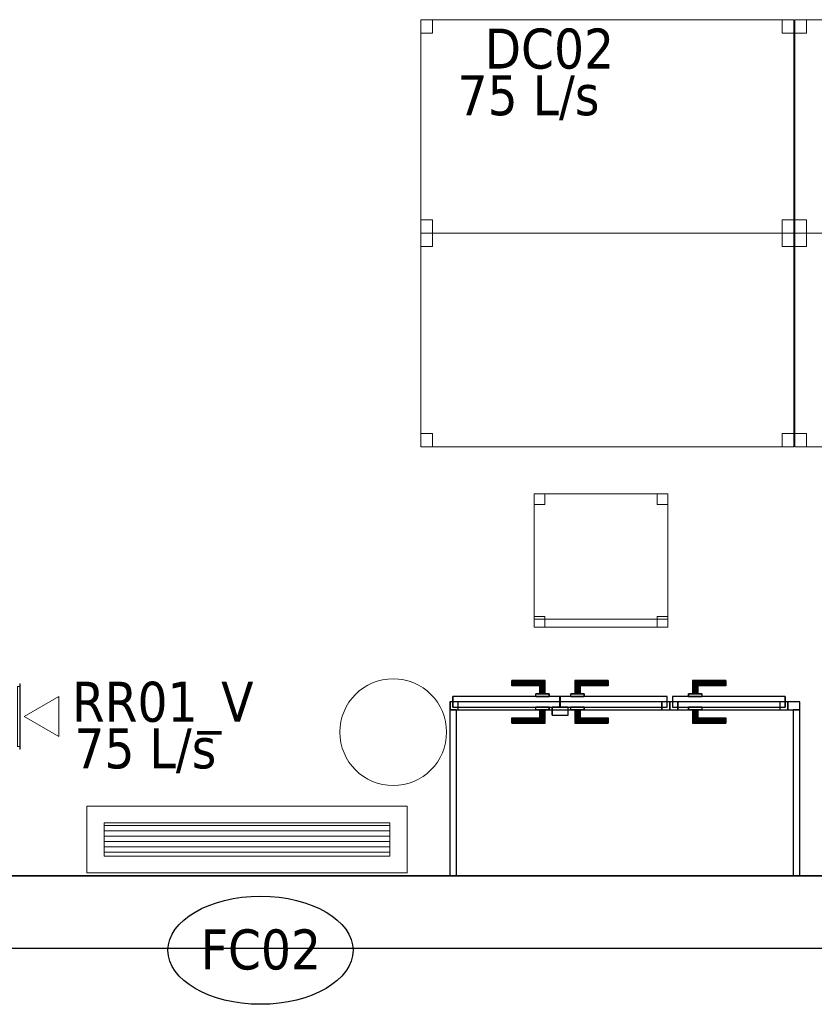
# Model space of a CAD drawing. Header units: metres. Extents: x 397.7 to 427.5, y 12.6 to 28.4.
# Tile 15 of 124: x 404.4 to 407.4, y 12.6 to 16.3. Entities that reach past the tile are written whole.
import ezdxf

# ---------------------------------------------------------------- set-up
doc = ezdxf.new("R2010")
doc.units = ezdxf.units.M
doc.layers.add('01_CARPINTERIA', color=5, linetype='Continuous', lineweight=25, true_color=0x0000ff)
doc.layers.add('01_SUELOS', color=7, linetype='Continuous', lineweight=25, true_color=0x007f00)
for name, color, linetype, lineweight in [('02_MOBILIARIO', 7, 'Continuous', 18), ('A-COLS-____-MCUT', 7, 'Continuous', 18), ('A-COLS-____-OTLN', 7, 'Continuous', 18), ('A-DETL-____-MBND', 7, 'Continuous', 18), ('A-GENM-____-OTLN', 7, 'Continuous', 18), ('A-WALL-____-MCUT', 7, 'Continuous', 25), ('A-WALL-____-OTLN', 7, 'Continuous', 25), ('M-EQPM-___-IDEN', 7, 'Continuous', 30), ('M-HVAC-CDFF-IDEN', 7, 'Continuous', 30), ('M-HVAC-CDFF-OTLN', 7, 'Continuous', 18)]:
    doc.layers.add(name, color=color, linetype=linetype, lineweight=lineweight)
doc.styles.add('Tahoma_2', font='tahoma.ttf', dxfattribs={"height": 0.15})

# ---------------------------------------------------------------- blocks, each defined once
blk = doc.blocks.new('Family - Mur P5-151247-08_CLI_AIRE_P5')
at = {"layer": 'A-WALL-____-MCUT', "color": 253, "true_color": 0xaaaaaa}
for p, q in [((25.4725, 0.27), (0.0535, 0.27)), ((0, 0), (25.4166, 0))]:
    blk.add_line(p, q, dxfattribs=at)
at = {"layer": 'A-WALL-____-OTLN', "color": 253, "true_color": 0xaaaaaa}
for p, q in [((25.4725, 0.27), (0.0535, 0.27)), ((0, 0), (25.4166, 0))]:
    blk.add_line(p, q, dxfattribs=at)
at = {"layer": 'A-WALL-____-OTLN', "color": 253, "lineweight": 18, "true_color": 0xaaaaaa}
blk.add_line((0, 0), (25.4166, 0), dxfattribs=at)
blk = doc.blocks.new('Family - LONDR55-XX_ZZ-ARQ-CAA-M3D-Londres55-151267-08_CLI_AIRE_P5')
at = {"layer": '01_CARPINTERIA', "color": 161, "true_color": 0xaaaaff}
for p, q in [((0.2308, 0.1087), (0.2308, 0.11)), ((0.2308, 0.11), (0.2308, 0.1087)), ((0.3558, 0.11), (0.2308, 0.11)), ((0.2308, 0.105), (0.2308, 0.1087)), ((0.2308, 0.1087), (0.2308, 0.105)), ((0.3545, 0.1087), (0.2308, 0.1087)), ((0.3545, 0.1087), (0.2308, 0.1087)), ((0.2308, 0.1), (0.2308, 0.105)), ((0.2308, 0.105), (0.2308, 0.1)), ((0.3508, 0.105), (0.2308, 0.105)), ((0.3508, 0.105), (0.2308, 0.105)), ((0.2308, 0.095), (0.2308, 0.1)), ((0.2308, 0.1), (0.2308, 0.095)), ((0.2308, 0.1), (0.3458, 0.1)), ((0.3458, 0.1), (0.2308, 0.1)), ((0.2308, 0.095), (0.2308, 0.0913)), ((0.2308, 0.0913), (0.2308, 0.095)), ((0.3408, 0.095), (0.2308, 0.095)), ((0.3408, 0.095), (0.2308, 0.095)), ((0.2308, 0.0913), (0.2308, 0.09)), ((0.2308, 0.09), (0.2308, 0.0913)), ((0.3372, 0.0913), (0.2308, 0.0913)), ((0.3372, 0.0913), (0.2308, 0.0913)), ((0.3358, 0.09), (0.2308, 0.09)), ((0.3358, 0.09), (0.3372, 0.0913)), ((0.3372, 0.0913), (0.3358, 0.09)), ((0.3358, 0.06), (0.3358, 0.09)), ((0.3372, 0.0913), (0.3408, 0.095)), ((0.3408, 0.095), (0.3372, 0.0913)), ((0.3372, 0.06), (0.3372, 0.0913)), ((0.3372, 0.06), (0.3372, 0.0913)), ((0.3408, 0.095), (0.3458, 0.1)), ((0.3458, 0.1), (0.3408, 0.095)), ((0.3408, 0.06), (0.3408, 0.095)), ((0.3408, 0.06), (0.3408, 0.095)), ((0.3508, 0.105), (0.3458, 0.1)), ((0.3458, 0.1), (0.3508, 0.105)), ((0.3458, 0.1), (0.3458, 0.06)), ((0.3458, 0.06), (0.3458, 0.1)), ((0.3545, 0.1087), (0.3508, 0.105)), ((0.3508, 0.105), (0.3545, 0.1087)), ((0.3508, 0.06), (0.3508, 0.105)), ((0.3508, 0.06), (0.3508, 0.105)), ((0.3558, 0.11), (0.3545, 0.1087)), ((0.3545, 0.1087), (0.3558, 0.11)), ((0.3545, 0.06), (0.3545, 0.1087)), ((0.3545, 0.06), (0.3545, 0.1087)), ((0.3558, 0.06), (0.3558, 0.11)), ((0.4682, 0.1087), (0.4668, 0.11)), ((0.4668, 0.11), (0.4668, 0.06)), ((0.4668, 0.11), (0.4682, 0.1087)), ((0.5918, 0.11), (0.4668, 0.11)), ((0.4718, 0.105), (0.4682, 0.1087)), ((0.4682, 0.1087), (0.4682, 0.06)), ((0.4682, 0.1087), (0.4682, 0.06)), ((0.4682, 0.1087), (0.4718, 0.105)), ((0.5918, 0.1087), (0.4682, 0.1087)), ((0.5918, 0.1087), (0.4682, 0.1087)), ((0.4768, 0.1), (0.4718, 0.105)), ((0.4718, 0.105), (0.4718, 0.06)), ((0.4718, 0.105), (0.4718, 0.06)), ((0.4718, 0.105), (0.4768, 0.1)), ((0.5918, 0.105), (0.4718, 0.105)), ((0.5918, 0.105), (0.4718, 0.105)), ((0.4768, 0.06), (0.4768, 0.1)), ((0.4768, 0.1), (0.4768, 0.06)), ((0.4768, 0.1), (0.4818, 0.095)), ((0.4818, 0.095), (0.4768, 0.1)), ((0.4768, 0.1), (0.5918, 0.1)), ((0.5918, 0.1), (0.4768, 0.1)), ((0.4818, 0.095), (0.4818, 0.06)), ((0.4818, 0.095), (0.4855, 0.0913)), ((0.4855, 0.0913), (0.4818, 0.095)), ((0.4818, 0.095), (0.4818, 0.06)), ((0.5918, 0.095), (0.4818, 0.095)), ((0.5918, 0.095), (0.4818, 0.095)), ((0.4855, 0.0913), (0.4855, 0.06)), ((0.4855, 0.0913), (0.4868, 0.09)), ((0.4868, 0.09), (0.4855, 0.0913)), ((0.4855, 0.0913), (0.4855, 0.06)), ((0.5918, 0.0913), (0.4855, 0.0913)), ((0.5918, 0.0913), (0.4855, 0.0913)), ((0.4868, 0.09), (0.4868, 0.06)), ((0.5918, 0.09), (0.4868, 0.09)), ((0.5918, 0.1087), (0.5918, 0.11)), ((0.5918, 0.11), (0.5918, 0.1087)), ((0.5918, 0.105), (0.5918, 0.1087)), ((0.5918, 0.1087), (0.5918, 0.105)), ((0.5918, 0.105), (0.5918, 0.1)), ((0.5918, 0.1), (0.5918, 0.105)), ((0.5918, 0.1), (0.5918, 0.095)), ((0.5918, 0.095), (0.5918, 0.1)), ((0.5918, 0.095), (0.5918, 0.0913)), ((0.5918, 0.0913), (0.5918, 0.095)), ((0.5918, 0.0913), (0.5918, 0.09)), ((0.5918, 0.09), (0.5918, 0.0913)), ((0.4108, 0.05), (0.01, 0.05)), ((0.01, 0.05), (0.01, 0.01)), ((0.4108, 0.05), (0.01, 0.05)), ((0.01, 0.01), (0.01, 0.05)), ((0.3708, 0.06), (0.3208, 0.06)), ((0.3208, 0.06), (0.3708, 0.06)), ((0.3208, 0.05), (0.3208, 0.06)), ((0.3208, 0.05), (0.3208, 0.06)), ((0.3708, 0.05), (0.3208, 0.05)), ((0.3208, 0.05), (0.3708, 0.05)), ((0.3372, 0.06), (0.3358, 0.06)), ((0.3358, 0.06), (0.3372, 0.06)), ((0.3408, 0.06), (0.3372, 0.06)), ((0.3372, 0.06), (0.3408, 0.06)), ((0.3458, 0.06), (0.3408, 0.06)), ((0.3408, 0.06), (0.3458, 0.06)), ((0.3508, 0.06), (0.3458, 0.06)), ((0.3458, 0.06), (0.3508, 0.06)), ((0.3508, 0.06), (0.3545, 0.06)), ((0.3545, 0.06), (0.3508, 0.06)), ((0.3545, 0.06), (0.3558, 0.06)), ((0.3558, 0.06), (0.3545, 0.06)), ((0.3708, 0.05), (0.3708, 0.06)), ((0.3708, 0.06), (0.3708, 0.05)), ((0.4108, 0.01), (0.4108, 0.05)), ((0.4108, 0.01), (0.4108, 0.05)), ((0.8127, 0.05), (0.4118, 0.05)), ((0.4118, 0.05), (0.4118, 0.01)), ((0.8127, 0.05), (0.4118, 0.05)), ((0.4118, 0.01), (0.4118, 0.05)), ((0.5018, 0.06), (0.4518, 0.06)), ((0.4518, 0.06), (0.5018, 0.06)), ((0.4518, 0.05), (0.4518, 0.06)), ((0.4518, 0.05), (0.4518, 0.06)), ((0.5018, 0.05), (0.4518, 0.05)), ((0.4518, 0.05), (0.5018, 0.05)), ((0.4682, 0.06), (0.4668, 0.06)), ((0.4668, 0.06), (0.4682, 0.06)), ((0.4718, 0.06), (0.4682, 0.06)), ((0.4682, 0.06), (0.4718, 0.06)), ((0.4768, 0.06), (0.4718, 0.06)), ((0.4718, 0.06), (0.4768, 0.06)), ((0.4818, 0.06), (0.4768, 0.06)), ((0.4768, 0.06), (0.4818, 0.06)), ((0.4818, 0.06), (0.4855, 0.06)), ((0.4855, 0.06), (0.4818, 0.06)), ((0.4855, 0.06), (0.4868, 0.06)), ((0.4868, 0.06), (0.4855, 0.06)), ((0.5018, 0.05), (0.5018, 0.06)), ((0.5018, 0.06), (0.5018, 0.05)), ((0.8127, 0.01), (0.8127, 0.05)), ((0.8127, 0.01), (0.8127, 0.05)), ((0.03, 0.03), (0, 0.03)), ((0, 0.03), (0, 0)), ((0.03, 0.03), (0, 0.03)), ((0, 0), (0, 0.03)), ((0, 0), (0.03, 0)), ((0, 0), (0.03, 0)), ((0.01, 0.01), (0.4108, 0.01)), ((0.01, 0.01), (0.4108, 0.01)), ((0.03, 0), (0.03, 0.03)), ((0.03, 0), (0.03, 0.03)), ((0.3208, 0.01), (0.3708, 0.01)), ((0.3708, 0.01), (0.3208, 0.01)), ((0.3208, 0), (0.3208, 0.01)), ((0.3208, 0), (0.3208, 0.01)), ((0.3208, 0), (0.3708, 0)), ((0.3708, 0), (0.3208, 0)), ((0.3372, 0), (0.3358, 0)), ((0.3358, 0), (0.3372, 0)), ((0.3358, -0.03), (0.3358, 0)), ((0.3408, 0), (0.3372, 0)), ((0.3372, 0), (0.3408, 0)), ((0.3372, -0.0313), (0.3372, 0)), ((0.3372, -0.0313), (0.3372, 0)), ((0.3408, 0), (0.3458, 0)), ((0.3458, 0), (0.3408, 0)), ((0.3408, -0.035), (0.3408, 0)), ((0.3458, 0), (0.3508, 0)), ((0.3508, 0), (0.3458, 0)), ((0.3458, 0), (0.3458, -0.04)), ((0.3458, -0.04), (0.3458, 0)), ((0.3508, 0), (0.3545, 0)), ((0.3545, 0), (0.3508, 0)), ((0.3508, -0.045), (0.3508, 0)), ((0.3545, 0), (0.3558, 0)), ((0.3558, 0), (0.3545, 0)), ((0.3545, -0.0487), (0.3545, 0)), ((0.3708, 0), (0.3708, 0.01)), ((0.3708, 0.01), (0.3708, 0)), ((0.4418, 0.01), (0.3818, 0.01)), ((0.3818, 0.01), (0.3818, -0.02)), ((0.4418, 0.01), (0.3818, 0.01)), ((0.3818, -0.02), (0.3818, 0.01)), ((0.4118, 0.01), (0.8127, 0.01)), ((0.4118, 0.01), (0.8127, 0.01)), ((0.4418, -0.02), (0.4418, 0.01)), ((0.4418, -0.02), (0.4418, 0.01)), ((0.4518, 0.01), (0.5018, 0.01)), ((0.5018, 0.01), (0.4518, 0.01)), ((0.4518, 0), (0.4518, 0.01)), ((0.4518, 0), (0.4518, 0.01)), ((0.4518, 0), (0.5018, 0)), ((0.5018, 0), (0.4518, 0)), ((0.4682, 0), (0.4668, 0)), ((0.4668, 0), (0.4682, 0)), ((0.4668, 0), (0.4668, -0.05)), ((0.4718, 0), (0.4682, 0)), ((0.4682, 0), (0.4718, 0)), ((0.4682, 0), (0.4682, -0.0487)), ((0.4718, 0), (0.4768, 0)), ((0.4768, 0), (0.4718, 0)), ((0.4718, 0), (0.4718, -0.045)), ((0.4768, 0), (0.4818, 0)), ((0.4818, 0), (0.4768, 0)), ((0.4768, -0.04), (0.4768, 0)), ((0.4768, 0), (0.4768, -0.04)), ((0.4818, 0), (0.4855, 0)), ((0.4855, 0), (0.4818, 0)), ((0.4855, 0), (0.4868, 0)), ((0.4868, 0), (0.4855, 0)), ((0.4855, 0), (0.4855, -0.0313)), ((0.5018, 0), (0.5018, 0.01)), ((0.5018, 0.01), (0.5018, 0)), ((0.8227, 0.03), (0.7927, 0.03)), ((0.7927, 0.03), (0.7927, 0)), ((0.8227, 0.03), (0.7927, 0.03)), ((0.7927, 0), (0.7927, 0.03)), ((0.7927, 0), (0.8227, 0)), ((0.7927, 0), (0.8227, 0)), ((0.8227, 0), (0.8227, 0.03)), ((0.8227, 0), (0.8227, 0.03)), ((0.2308, -0.0313), (0.2308, -0.03)), ((0.2308, -0.03), (0.2308, -0.0313)), ((0.2308, -0.03), (0.3358, -0.03)), ((0.2308, -0.035), (0.2308, -0.0313)), ((0.2308, -0.0313), (0.2308, -0.035)), ((0.2308, -0.0313), (0.3372, -0.0313)), ((0.2308, -0.0313), (0.3372, -0.0313)), ((0.2308, -0.04), (0.2308, -0.035)), ((0.2308, -0.035), (0.2308, -0.04)), ((0.2308, -0.035), (0.3408, -0.035)), ((0.2308, -0.035), (0.3408, -0.035)), ((0.3372, -0.0313), (0.3358, -0.03)), ((0.3358, -0.03), (0.3372, -0.0313)), ((0.3408, -0.035), (0.3372, -0.0313)), ((0.3372, -0.0313), (0.3408, -0.035)), ((0.3408, -0.035), (0.3408, 0)), ((0.3458, -0.04), (0.3408, -0.035)), ((0.3408, -0.035), (0.3458, -0.04)), ((0.3508, -0.045), (0.3508, 0)), ((0.3545, -0.0487), (0.3545, 0)), ((0.3558, -0.05), (0.3558, 0)), ((0.3818, -0.02), (0.4418, -0.02)), ((0.3818, -0.02), (0.4418, -0.02)), ((0.4682, 0), (0.4682, -0.0487)), ((0.4718, 0), (0.4718, -0.045)), ((0.4818, -0.035), (0.4768, -0.04)), ((0.4768, -0.04), (0.4818, -0.035)), ((0.4818, 0), (0.4818, -0.035)), ((0.4818, 0), (0.4818, -0.035)), ((0.4855, -0.0313), (0.4818, -0.035)), ((0.4818, -0.035), (0.4855, -0.0313)), ((0.4818, -0.035), (0.5918, -0.035)), ((0.4818, -0.035), (0.5918, -0.035)), ((0.4855, 0), (0.4855, -0.0313)), ((0.4868, -0.03), (0.4855, -0.0313)), ((0.4855, -0.0313), (0.4868, -0.03)), ((0.4855, -0.0313), (0.5918, -0.0313)), ((0.4855, -0.0313), (0.5918, -0.0313)), ((0.4868, 0), (0.4868, -0.03)), ((0.4868, -0.03), (0.5918, -0.03)), ((0.5918, -0.0313), (0.5918, -0.03)), ((0.5918, -0.03), (0.5918, -0.0313)), ((0.5918, -0.035), (0.5918, -0.0313)), ((0.5918, -0.0313), (0.5918, -0.035)), ((0.5918, -0.035), (0.5918, -0.04)), ((0.5918, -0.04), (0.5918, -0.035)), ((0.2308, -0.045), (0.2308, -0.04)), ((0.2308, -0.04), (0.2308, -0.045)), ((0.3458, -0.04), (0.2308, -0.04)), ((0.2308, -0.04), (0.3458, -0.04)), ((0.2308, -0.045), (0.2308, -0.0487)), ((0.2308, -0.0487), (0.2308, -0.045)), ((0.2308, -0.045), (0.3508, -0.045)), ((0.2308, -0.045), (0.3508, -0.045)), ((0.2308, -0.0487), (0.2308, -0.05)), ((0.2308, -0.05), (0.2308, -0.0487)), ((0.2308, -0.0487), (0.3545, -0.0487)), ((0.2308, -0.0487), (0.3545, -0.0487)), ((0.2308, -0.05), (0.3558, -0.05)), ((0.3458, -0.04), (0.3508, -0.045)), ((0.3508, -0.045), (0.3458, -0.04)), ((0.3508, -0.045), (0.3545, -0.0487)), ((0.3545, -0.0487), (0.3508, -0.045)), ((0.3545, -0.0487), (0.3558, -0.05)), ((0.3558, -0.05), (0.3545, -0.0487)), ((0.4668, -0.05), (0.4682, -0.0487)), ((0.4682, -0.0487), (0.4668, -0.05)), ((0.4668, -0.05), (0.5918, -0.05)), ((0.4682, -0.0487), (0.4718, -0.045)), ((0.4718, -0.045), (0.4682, -0.0487)), ((0.4682, -0.0487), (0.5918, -0.0487)), ((0.4682, -0.0487), (0.5918, -0.0487)), ((0.4718, -0.045), (0.4768, -0.04)), ((0.4768, -0.04), (0.4718, -0.045)), ((0.4718, -0.045), (0.5918, -0.045)), ((0.4718, -0.045), (0.5918, -0.045)), ((0.5918, -0.04), (0.4768, -0.04)), ((0.4768, -0.04), (0.5918, -0.04)), ((0.5918, -0.04), (0.5918, -0.045)), ((0.5918, -0.045), (0.5918, -0.04)), ((0.5918, -0.045), (0.5918, -0.0487)), ((0.5918, -0.0487), (0.5918, -0.045)), ((0.5918, -0.0487), (0.5918, -0.05)), ((0.5918, -0.05), (0.5918, -0.0487))]:
    blk.add_line(p, q, dxfattribs=at)
blk = doc.blocks.new('Family - Porta PA-151268-08_CLI_AIRE_P5')
blk.add_blockref('Family - LONDR55-XX_ZZ-ARQ-CAA-M3D-Londres55-151267-08_CLI_AIRE_P5', (0, 0))
blk = doc.blocks.new('Family - Evans PA-151382-08_CLI_AIRE_P5')
at = {"layer": 'A-WALL-____-MCUT', "color": 253, "true_color": 0xaaaaaa}
for p, q in [((0.0453, 0.03), (0, 0.03)), ((0, 0.03), (0, 0)), ((0, 0), (0.0453, 0)), ((0.0453, 0), (0.0453, 0.03)), ((0.4872, 0.03), (0.4872, 0)), ((0.4878, 0.03), (0.4872, 0.03)), ((0.4872, 0), (0.4878, 0)), ((0.4878, 0), (0.4878, 0.03)), ((1.3105, 0.03), (1.3105, 0)), ((1.3123, 0.03), (1.3105, 0.03)), ((1.3105, 0), (1.3123, 0)), ((1.3123, 0), (1.3123, 0.03))]:
    blk.add_line(p, q, dxfattribs=at)
at = {"layer": 'A-WALL-____-OTLN', "color": 253, "true_color": 0xaaaaaa}
for p, q in [((1.3123, 0.03), (0, 0.03)), ((0, 0.03), (0, 0)), ((0, 0), (1.3123, 0)), ((0.0453, 0), (0.0453, 0.03)), ((0.4872, 0.03), (0.0453, 0.03)), ((0.0453, 0), (0.4872, 0)), ((0.4872, 0), (0.4872, 0.03)), ((0.4878, 0), (0.4878, 0.03)), ((1.3105, 0.03), (0.4878, 0.03)), ((0.4878, 0), (1.3105, 0)), ((1.3105, 0), (1.3105, 0.03)), ((1.3123, 0), (1.3123, 0.03))]:
    blk.add_line(p, q, dxfattribs=at)
at = {"layer": 'A-WALL-____-OTLN', "color": 253, "lineweight": 18, "true_color": 0xaaaaaa}
blk.add_line((0, 0), (1.3123, 0), dxfattribs=at)
blk = doc.blocks.new('Family - Vano de puerta PA-151384-08_CLI_AIRE_P5')
at = {"layer": 'A-GENM-____-OTLN', "color": 253, "true_color": 0xaaaaaa}
for p, q in [((406.8738, 13.7631), (406.0511, 13.7631)), ((406.0511, 13.7631), (406.0511, 13.7331)), ((406.0511, 13.7631), (406.8738, 13.7631)), ((406.0511, 13.7331), (406.0511, 13.7631)), ((406.8738, 13.7331), (406.8738, 13.7631)), ((406.8738, 13.7331), (406.8738, 13.7631)), ((406.0511, 13.7331), (406.8738, 13.7331)), ((406.8738, 13.7331), (406.0511, 13.7331))]:
    blk.add_line(p, q, dxfattribs=at)
blk = doc.blocks.new('Family - Vano de puerta PA-151386-08_CLI_AIRE_P5')
at = {"layer": 'A-GENM-____-OTLN', "color": 253, "true_color": 0xaaaaaa}
for p, q in [((407.3163, 13.7631), (406.8744, 13.7631)), ((406.8744, 13.7631), (406.8744, 13.7331)), ((406.8744, 13.7631), (407.3163, 13.7631)), ((406.8744, 13.7331), (406.8744, 13.7631)), ((407.3163, 13.7331), (407.3163, 13.7631)), ((407.3163, 13.7331), (407.3163, 13.7631)), ((406.8744, 13.7331), (407.3163, 13.7331)), ((407.3163, 13.7331), (406.8744, 13.7331))]:
    blk.add_line(p, q, dxfattribs=at)
blk = doc.blocks.new('Family - Cadira d_Oficina_P5-151408-08_CLI_AIRE_P5')
at = {"layer": 'A-DETL-____-MBND', "color": 253, "true_color": 0xaaaaaa}
for p, q in [((0, 0), (0, 0.5)), ((0, 0.5), (0.5, 0.5)), ((0, 0.5), (0, 0)), ((0.5, 0.5), (0, 0.5)), ((0, 0.5), (0.04, 0.5)), ((0, 0.46), (0, 0.5)), ((0.04, 0.5), (0, 0.5)), ((0, 0.5), (0, 0.46)), ((0.04, 0.5), (0.04, 0.46)), ((0.04, 0.46), (0.04, 0.5)), ((0.46, 0.5), (0.5, 0.5)), ((0.46, 0.46), (0.46, 0.5)), ((0.5, 0.5), (0.46, 0.5)), ((0.46, 0.5), (0.46, 0.46)), ((0.5, 0.5), (0.5, 0.46)), ((0.5, 0.46), (0.5, 0.5)), ((0.5, 0.5), (0.5, 0)), ((0.5, 0), (0.5, 0.5)), ((0.04, 0.46), (0, 0.46)), ((0, 0.46), (0.04, 0.46)), ((0.5, 0.46), (0.46, 0.46)), ((0.46, 0.46), (0.5, 0.46)), ((0, 0.04), (0.04, 0.04)), ((0, 0), (0, 0.04)), ((0.04, 0.04), (0, 0.04)), ((0, 0.04), (0, 0)), ((0.04, 0.04), (0.04, 0)), ((0.04, 0), (0.04, 0.04)), ((0.46, 0.04), (0.5, 0.04)), ((0.46, 0), (0.46, 0.04)), ((0.5, 0.04), (0.46, 0.04)), ((0.46, 0.04), (0.46, 0)), ((0.5, 0.04), (0.5, 0)), ((0.5, 0), (0.5, 0.04)), ((0, 0.03), (0.5, 0.03)), ((0, 0), (0, 0.03)), ((0.5, 0.03), (0, 0.03)), ((0, 0.03), (0, 0)), ((0.04, 0), (0, 0)), ((0, 0), (0.04, 0)), ((0.5, 0), (0, 0)), ((0, 0), (0.5, 0)), ((0.5, 0), (0, 0)), ((0, 0), (0.5, 0)), ((0.46, 0), (0.5, 0)), ((0.5, 0.03), (0.5, 0)), ((0.5, 0), (0.5, 0.03)), ((0.5, 0), (0.46, 0))]:
    blk.add_line(p, q, dxfattribs=at)
blk = doc.blocks.new('Family - Taula 140X80_P5-151414-08_CLI_AIRE_P5')
at = {"layer": 'A-DETL-____-MBND', "color": 253, "true_color": 0xaaaaaa}
for p, q in [((0, 0.8001), (1.3973, 0.8001)), ((0, 0), (0, 0.8001)), ((1.3973, 0.8001), (0, 0.8001)), ((0, 0.8001), (0, 0)), ((0, 0.8001), (0.0437, 0.8001)), ((0, 0.7501), (0, 0.8001)), ((0.0437, 0.8001), (0, 0.8001)), ((0, 0.8001), (0, 0.7501)), ((0.0437, 0.8001), (0.0437, 0.7501)), ((0.0437, 0.7501), (0.0437, 0.8001)), ((1.3536, 0.8001), (1.3973, 0.8001)), ((1.3536, 0.7501), (1.3536, 0.8001)), ((1.3973, 0.8001), (1.3536, 0.8001)), ((1.3536, 0.8001), (1.3536, 0.7501)), ((1.3973, 0.8001), (1.3973, 0.7501)), ((1.3973, 0.7501), (1.3973, 0.8001)), ((1.3973, 0.8001), (1.3973, 0)), ((1.3973, 0), (1.3973, 0.8001)), ((0.0437, 0.7501), (0, 0.7501)), ((0, 0.7501), (0.0437, 0.7501)), ((1.3973, 0.7501), (1.3536, 0.7501)), ((1.3536, 0.7501), (1.3973, 0.7501)), ((0, 0.05), (0.0437, 0.05)), ((0, 0), (0, 0.05)), ((0.0437, 0.05), (0, 0.05)), ((0, 0.05), (0, 0)), ((0.0437, 0.05), (0.0437, 0)), ((0.0437, 0), (0.0437, 0.05)), ((1.3536, 0.05), (1.3973, 0.05)), ((1.3536, 0), (1.3536, 0.05)), ((1.3973, 0.05), (1.3536, 0.05)), ((1.3536, 0.05), (1.3536, 0)), ((1.3973, 0.05), (1.3973, 0)), ((1.3973, 0), (1.3973, 0.05)), ((0.0437, 0), (0, 0)), ((0, 0), (0.0437, 0)), ((0, 0), (1.3973, 0)), ((1.3973, 0), (1.3536, 0)), ((1.3536, 0), (1.3973, 0)), ((1.3973, 0), (0, 0))]:
    blk.add_line(p, q, dxfattribs=at)
blk = doc.blocks.new('Family - Taula 140X80_P5-151465-08_CLI_AIRE_P5')
at = {"layer": 'A-DETL-____-MBND', "color": 253, "true_color": 0xaaaaaa}
for p, q in [((0, 0.8001), (0.0437, 0.8001)), ((0, 0.7501), (0, 0.8001)), ((0.0437, 0.8001), (0, 0.8001)), ((0, 0.8001), (0, 0.7501)), ((0, 0.8001), (1.3973, 0.8001)), ((0, 0), (0, 0.8001)), ((1.3973, 0.8001), (0, 0.8001)), ((0, 0.8001), (0, 0)), ((0.0437, 0.8001), (0.0437, 0.7501)), ((0.0437, 0.7501), (0.0437, 0.8001)), ((1.3536, 0.8001), (1.3973, 0.8001)), ((1.3536, 0.7501), (1.3536, 0.8001)), ((1.3973, 0.8001), (1.3536, 0.8001)), ((1.3536, 0.8001), (1.3536, 0.7501)), ((1.3973, 0.8001), (1.3973, 0)), ((1.3973, 0), (1.3973, 0.8001)), ((1.3973, 0.8001), (1.3973, 0.7501)), ((1.3973, 0.7501), (1.3973, 0.8001)), ((0.0437, 0.7501), (0, 0.7501)), ((0, 0.7501), (0.0437, 0.7501)), ((1.3973, 0.7501), (1.3536, 0.7501)), ((1.3536, 0.7501), (1.3973, 0.7501)), ((0, 0.05), (0.0437, 0.05)), ((0, 0), (0, 0.05)), ((0.0437, 0.05), (0, 0.05)), ((0, 0.05), (0, 0)), ((0.0437, 0.05), (0.0437, 0)), ((0.0437, 0), (0.0437, 0.05)), ((1.3536, 0.05), (1.3973, 0.05)), ((1.3536, 0), (1.3536, 0.05)), ((1.3973, 0.05), (1.3536, 0.05)), ((1.3536, 0.05), (1.3536, 0)), ((1.3973, 0.05), (1.3973, 0)), ((1.3973, 0), (1.3973, 0.05)), ((0, 0), (1.3973, 0)), ((0.0437, 0), (0, 0)), ((0, 0), (0.0437, 0)), ((1.3973, 0), (1.3536, 0)), ((1.3536, 0), (1.3973, 0)), ((1.3973, 0), (0, 0))]:
    blk.add_line(p, q, dxfattribs=at)
blk = doc.blocks.new('Family - Taula 140X80_P5-151469-08_CLI_AIRE_P5')
at = {"layer": 'A-DETL-____-MBND', "color": 253, "true_color": 0xaaaaaa}
for p, q in [((0, 0.7501), (0, 0.8001)), ((0, 0.8001), (0.0437, 0.8001)), ((0.0437, 0.8001), (0, 0.8001)), ((0, 0.8001), (0, 0.7501)), ((0, 0), (0, 0.8001)), ((0, 0.8001), (1.3973, 0.8001)), ((1.3973, 0.8001), (0, 0.8001)), ((0, 0.8001), (0, 0)), ((0.0437, 0.8001), (0.0437, 0.7501)), ((0.0437, 0.7501), (0.0437, 0.8001)), ((1.3536, 0.7501), (1.3536, 0.8001)), ((1.3536, 0.8001), (1.3973, 0.8001)), ((1.3973, 0.8001), (1.3536, 0.8001)), ((1.3536, 0.8001), (1.3536, 0.7501)), ((1.3973, 0.8001), (1.3973, 0.7501)), ((1.3973, 0.7501), (1.3973, 0.8001)), ((1.3973, 0.8001), (1.3973, 0)), ((1.3973, 0), (1.3973, 0.8001)), ((0.0437, 0.7501), (0, 0.7501)), ((0, 0.7501), (0.0437, 0.7501)), ((1.3973, 0.7501), (1.3536, 0.7501)), ((1.3536, 0.7501), (1.3973, 0.7501)), ((0, 0), (0, 0.05)), ((0, 0.05), (0.0437, 0.05)), ((0.0437, 0.05), (0, 0.05)), ((0, 0.05), (0, 0)), ((0.0437, 0.05), (0.0437, 0)), ((0.0437, 0), (0.0437, 0.05)), ((1.3536, 0), (1.3536, 0.05)), ((1.3536, 0.05), (1.3973, 0.05)), ((1.3973, 0.05), (1.3536, 0.05)), ((1.3536, 0.05), (1.3536, 0)), ((1.3973, 0.05), (1.3973, 0)), ((1.3973, 0), (1.3973, 0.05)), ((1.3973, 0), (0, 0)), ((0, 0), (1.3973, 0)), ((0.0437, 0), (0, 0)), ((0, 0), (0.0437, 0)), ((1.3973, 0), (1.3536, 0)), ((1.3536, 0), (1.3973, 0))]:
    blk.add_line(p, q, dxfattribs=at)
blk = doc.blocks.new('Family - Taula 140X80_P5-151506-08_CLI_AIRE_P5')
at = {"layer": 'A-DETL-____-MBND', "color": 253, "true_color": 0xaaaaaa}
for p, q in [((0, 0.7501), (0, 0.8001)), ((0, 0.8001), (0.0437, 0.8001)), ((0.0437, 0.8001), (0, 0.8001)), ((0, 0.8001), (0, 0.7501)), ((0, 0), (0, 0.8001)), ((0, 0.8001), (1.3973, 0.8001)), ((1.3973, 0.8001), (0, 0.8001)), ((0, 0.8001), (0, 0)), ((0.0437, 0.8001), (0.0437, 0.7501)), ((0.0437, 0.7501), (0.0437, 0.8001)), ((1.3536, 0.7501), (1.3536, 0.8001)), ((1.3536, 0.8001), (1.3973, 0.8001)), ((1.3973, 0.8001), (1.3536, 0.8001)), ((1.3536, 0.8001), (1.3536, 0.7501)), ((1.3973, 0.8001), (1.3973, 0)), ((1.3973, 0), (1.3973, 0.8001)), ((1.3973, 0.8001), (1.3973, 0.7501)), ((1.3973, 0.7501), (1.3973, 0.8001)), ((0.0437, 0.7501), (0, 0.7501)), ((0, 0.7501), (0.0437, 0.7501)), ((1.3973, 0.7501), (1.3536, 0.7501)), ((1.3536, 0.7501), (1.3973, 0.7501)), ((0, 0), (0, 0.05)), ((0, 0.05), (0.0437, 0.05)), ((0.0437, 0.05), (0, 0.05)), ((0, 0.05), (0, 0)), ((0.0437, 0.05), (0.0437, 0)), ((0.0437, 0), (0.0437, 0.05)), ((1.3536, 0), (1.3536, 0.05)), ((1.3536, 0.05), (1.3973, 0.05)), ((1.3973, 0.05), (1.3536, 0.05)), ((1.3536, 0.05), (1.3536, 0)), ((1.3973, 0.05), (1.3973, 0)), ((1.3973, 0), (1.3973, 0.05)), ((0.0437, 0), (0, 0)), ((0, 0), (0.0437, 0)), ((1.3973, 0), (0, 0)), ((0, 0), (1.3973, 0)), ((1.3973, 0), (1.3536, 0)), ((1.3536, 0), (1.3973, 0))]:
    blk.add_line(p, q, dxfattribs=at)
blk = doc.blocks.new('Family - Evans PA-151620-08_CLI_AIRE_P5')
at = {"layer": 'A-WALL-____-MCUT', "color": 253, "true_color": 0xaaaaaa}
for p, q in [((0.6225, 0.025), (0, 0.025)), ((0, 0.025), (0, 0)), ((0, 0), (0.6225, 0)), ((0.6225, 0), (0.6225, 0.025))]:
    blk.add_line(p, q, dxfattribs=at)
at = {"layer": 'A-WALL-____-OTLN', "color": 253, "true_color": 0xaaaaaa}
for p, q in [((0.6225, 0.025), (0, 0.025)), ((0, 0.025), (0, 0)), ((0, 0), (0.6225, 0)), ((0.6225, 0), (0.6225, 0.025))]:
    blk.add_line(p, q, dxfattribs=at)
at = {"layer": 'A-WALL-____-OTLN', "color": 253, "lineweight": 18, "true_color": 0xaaaaaa}
blk.add_line((0, 0), (0.6225, 0), dxfattribs=at)
blk = doc.blocks.new('Family - LONDR55-XX_ZZ-ARQ-CAA-M3D-Londres55-151687-08_CLI_AIRE_P5')
at = {"layer": '01_CARPINTERIA', "color": 161, "true_color": 0xaaaaff}
for p, q in [((0.0863, 0.1087), (0.085, 0.11)), ((0.085, 0.11), (0.085, 0.06)), ((0.085, 0.11), (0.0863, 0.1087)), ((0.21, 0.11), (0.085, 0.11)), ((0.09, 0.105), (0.0863, 0.1087)), ((0.0863, 0.1087), (0.0863, 0.06)), ((0.0863, 0.1087), (0.0863, 0.06)), ((0.0863, 0.1087), (0.09, 0.105)), ((0.21, 0.1087), (0.0863, 0.1087)), ((0.21, 0.1087), (0.0863, 0.1087)), ((0.095, 0.1), (0.09, 0.105)), ((0.09, 0.105), (0.09, 0.06)), ((0.09, 0.105), (0.09, 0.06)), ((0.09, 0.105), (0.095, 0.1)), ((0.21, 0.105), (0.09, 0.105)), ((0.21, 0.105), (0.09, 0.105)), ((0.095, 0.06), (0.095, 0.1)), ((0.095, 0.1), (0.095, 0.06)), ((0.095, 0.1), (0.1, 0.095)), ((0.1, 0.095), (0.095, 0.1)), ((0.095, 0.1), (0.21, 0.1)), ((0.21, 0.1), (0.095, 0.1)), ((0.1, 0.095), (0.1, 0.06)), ((0.1, 0.095), (0.1037, 0.0913)), ((0.1037, 0.0913), (0.1, 0.095)), ((0.1, 0.095), (0.1, 0.06)), ((0.21, 0.095), (0.1, 0.095)), ((0.21, 0.095), (0.1, 0.095)), ((0.1037, 0.0913), (0.1037, 0.06)), ((0.1037, 0.0913), (0.105, 0.09)), ((0.105, 0.09), (0.1037, 0.0913)), ((0.1037, 0.0913), (0.1037, 0.06)), ((0.21, 0.0913), (0.1037, 0.0913)), ((0.21, 0.0913), (0.1037, 0.0913)), ((0.105, 0.09), (0.105, 0.06)), ((0.21, 0.09), (0.105, 0.09)), ((0.21, 0.1087), (0.21, 0.11)), ((0.21, 0.11), (0.21, 0.1087)), ((0.21, 0.105), (0.21, 0.1087)), ((0.21, 0.1087), (0.21, 0.105)), ((0.21, 0.105), (0.21, 0.1)), ((0.21, 0.1), (0.21, 0.105)), ((0.21, 0.1), (0.21, 0.095)), ((0.21, 0.095), (0.21, 0.1)), ((0.21, 0.095), (0.21, 0.0913)), ((0.21, 0.0913), (0.21, 0.095)), ((0.21, 0.0913), (0.21, 0.09)), ((0.21, 0.09), (0.21, 0.0913)), ((0.4319, 0.05), (0.01, 0.05)), ((0.01, 0.05), (0.01, 0.01)), ((0.4319, 0.05), (0.01, 0.05)), ((0.01, 0.05), (0.01, 0.01)), ((0.12, 0.06), (0.07, 0.06)), ((0.07, 0.06), (0.12, 0.06)), ((0.07, 0.06), (0.07, 0.05)), ((0.07, 0.05), (0.07, 0.06)), ((0.12, 0.05), (0.07, 0.05)), ((0.07, 0.05), (0.12, 0.05)), ((0.0863, 0.06), (0.085, 0.06)), ((0.085, 0.06), (0.0863, 0.06)), ((0.09, 0.06), (0.0863, 0.06)), ((0.0863, 0.06), (0.09, 0.06)), ((0.095, 0.06), (0.09, 0.06)), ((0.09, 0.06), (0.095, 0.06)), ((0.1, 0.06), (0.095, 0.06)), ((0.095, 0.06), (0.1, 0.06)), ((0.1, 0.06), (0.1037, 0.06)), ((0.1037, 0.06), (0.1, 0.06)), ((0.1037, 0.06), (0.105, 0.06)), ((0.105, 0.06), (0.1037, 0.06)), ((0.12, 0.06), (0.12, 0.05)), ((0.12, 0.06), (0.12, 0.05)), ((0.4319, 0.01), (0.4319, 0.05)), ((0.4319, 0.05), (0.4319, 0.01)), ((0.03, 0.03), (0, 0.03)), ((0, 0.03), (0, 0)), ((0.03, 0.03), (0, 0.03)), ((0, 0.03), (0, 0)), ((0, 0), (0.03, 0)), ((0, 0), (0.03, 0)), ((0.01, 0.01), (0.4319, 0.01)), ((0.01, 0.01), (0.4319, 0.01)), ((0.03, 0), (0.03, 0.03)), ((0.03, 0.03), (0.03, 0)), ((0.07, 0.01), (0.12, 0.01)), ((0.12, 0.01), (0.07, 0.01)), ((0.07, 0.01), (0.07, 0)), ((0.07, 0), (0.07, 0.01)), ((0.07, 0), (0.12, 0)), ((0.12, 0), (0.07, 0)), ((0.0863, 0), (0.085, 0)), ((0.085, 0), (0.0863, 0)), ((0.085, 0), (0.085, -0.05)), ((0.09, 0), (0.0863, 0)), ((0.0863, 0), (0.09, 0)), ((0.0863, 0), (0.0863, -0.0487)), ((0.09, 0), (0.095, 0)), ((0.095, 0), (0.09, 0)), ((0.09, 0), (0.09, -0.045)), ((0.09, 0), (0.09, -0.045)), ((0.095, 0), (0.1, 0)), ((0.1, 0), (0.095, 0)), ((0.095, -0.04), (0.095, 0)), ((0.095, 0), (0.095, -0.04)), ((0.1, 0), (0.1037, 0)), ((0.1037, 0), (0.1, 0)), ((0.1, 0), (0.1, -0.035)), ((0.1037, 0), (0.105, 0)), ((0.105, 0), (0.1037, 0)), ((0.1037, 0), (0.1037, -0.0313)), ((0.105, 0), (0.105, -0.03)), ((0.12, 0.01), (0.12, 0)), ((0.12, 0.01), (0.12, 0)), ((0.4419, 0.03), (0.4119, 0.03)), ((0.4119, 0.03), (0.4119, 0)), ((0.4419, 0.03), (0.4119, 0.03)), ((0.4119, 0.03), (0.4119, 0)), ((0.4119, 0), (0.4419, 0)), ((0.4119, 0), (0.4419, 0)), ((0.4419, 0), (0.4419, 0.03)), ((0.4419, 0.03), (0.4419, 0)), ((0.0863, 0), (0.0863, -0.0487)), ((0.1, -0.035), (0.095, -0.04)), ((0.095, -0.04), (0.1, -0.035)), ((0.1, 0), (0.1, -0.035)), ((0.1037, -0.0313), (0.1, -0.035)), ((0.1, -0.035), (0.1037, -0.0313)), ((0.1, -0.035), (0.21, -0.035)), ((0.1, -0.035), (0.21, -0.035)), ((0.1037, 0), (0.1037, -0.0313)), ((0.105, -0.03), (0.1037, -0.0313)), ((0.1037, -0.0313), (0.105, -0.03)), ((0.1037, -0.0313), (0.21, -0.0313)), ((0.1037, -0.0313), (0.21, -0.0313)), ((0.105, -0.03), (0.21, -0.03)), ((0.21, -0.0313), (0.21, -0.03)), ((0.21, -0.03), (0.21, -0.0313)), ((0.21, -0.035), (0.21, -0.0313)), ((0.21, -0.0313), (0.21, -0.035)), ((0.21, -0.035), (0.21, -0.04)), ((0.21, -0.04), (0.21, -0.035)), ((0.085, -0.05), (0.0863, -0.0487)), ((0.0863, -0.0487), (0.085, -0.05)), ((0.085, -0.05), (0.21, -0.05)), ((0.0863, -0.0487), (0.09, -0.045)), ((0.09, -0.045), (0.0863, -0.0487)), ((0.0863, -0.0487), (0.21, -0.0487)), ((0.0863, -0.0487), (0.21, -0.0487)), ((0.09, -0.045), (0.095, -0.04)), ((0.095, -0.04), (0.09, -0.045)), ((0.09, -0.045), (0.21, -0.045)), ((0.09, -0.045), (0.21, -0.045)), ((0.21, -0.04), (0.095, -0.04)), ((0.095, -0.04), (0.21, -0.04)), ((0.21, -0.04), (0.21, -0.045)), ((0.21, -0.045), (0.21, -0.04)), ((0.21, -0.045), (0.21, -0.0487)), ((0.21, -0.0487), (0.21, -0.045)), ((0.21, -0.0487), (0.21, -0.05)), ((0.21, -0.05), (0.21, -0.0487))]:
    blk.add_line(p, q, dxfattribs=at)
blk = doc.blocks.new('Family - Porta P4-151688-08_CLI_AIRE_P5')
blk.add_blockref('Family - LONDR55-XX_ZZ-ARQ-CAA-M3D-Londres55-151687-08_CLI_AIRE_P5', (0, 0))
blk = doc.blocks.new('Family - Paviment P5-151720-08_CLI_AIRE_P5')
at = {"layer": '01_SUELOS', "color": 9, "true_color": 0xaad4aa}
for p, q in [((0, 0), (25.4182, 0)), ((25.4182, 0), (0, 0))]:
    blk.add_line(p, q, dxfattribs=at)
blk = doc.blocks.new('Family - Evans PA-151809-08_CLI_AIRE_P5')
at = {"layer": 'A-WALL-____-MCUT', "color": 253, "true_color": 0xaaaaaa}
for p, q in [((0.6225, 0.025), (0, 0.025)), ((0, 0.025), (0, 0)), ((0, 0), (0.6225, 0)), ((0.6225, 0), (0.6225, 0.025))]:
    blk.add_line(p, q, dxfattribs=at)
at = {"layer": 'A-WALL-____-OTLN', "color": 253, "true_color": 0xaaaaaa}
for p, q in [((0.6225, 0.025), (0, 0.025)), ((0, 0.025), (0, 0)), ((0, 0), (0.6225, 0)), ((0.6225, 0), (0.6225, 0.025))]:
    blk.add_line(p, q, dxfattribs=at)
at = {"layer": 'A-WALL-____-OTLN', "color": 253, "lineweight": 18, "true_color": 0xaaaaaa}
blk.add_line((0, 0), (0.6225, 0), dxfattribs=at)
blk = doc.blocks.new('Family - Pilar P5-151857-08_CLI_AIRE_P5')
at = {"layer": 'A-COLS-____-MCUT', "color": 253, "true_color": 0xaaaaaa}
for start, end in [(360, 180), (180, 360)]:
    blk.add_arc((0.2, 0.2), 0.2, start, end, dxfattribs=at)
at = {"layer": 'A-COLS-____-OTLN', "color": 253, "true_color": 0xaaaaaa}
for start, end in [(360, 180), (180, 360)]:
    blk.add_arc((0.2, 0.2), 0.2, start, end, dxfattribs=at)
blk = doc.blocks.new('LONDR55-XX_ZZ-ARQ-CAA-M3D-Londres55_ifc-1-08_CLI_AIRE_P5')
at = {"layer": '01_CARPINTERIA', "color": 253, "lineweight": 18, "true_color": 0xaaaaaa}
for name, p in [('Family - Porta PA-151268-08_CLI_AIRE_P5', (406.0511, 13.7331)), ('Family - Porta P4-151688-08_CLI_AIRE_P5', (406.8744, 13.7331))]:
    blk.add_blockref(name, p, dxfattribs=at)
at = {"layer": '01_SUELOS', "color": 253, "lineweight": 18, "true_color": 0xaaaaaa}
blk.add_blockref('Family - Paviment P5-151720-08_CLI_AIRE_P5', (398.2952, 13.1106), dxfattribs=at)
at = {"layer": '02_MOBILIARIO', "color": 253, "lineweight": 18, "true_color": 0xaaaaaa}
for name, p in [('Family - Taula 140X80_P5-151414-08_CLI_AIRE_P5', (405.9408, 15.5193)), ('Family - Taula 140X80_P5-151465-08_CLI_AIRE_P5', (407.342, 15.5193)), ('Family - Taula 140X80_P5-151506-08_CLI_AIRE_P5', (405.9408, 14.7192)), ('Family - Taula 140X80_P5-151469-08_CLI_AIRE_P5', (407.342, 14.7192)), ('Family - Cadira d_Oficina_P5-151408-08_CLI_AIRE_P5', (406.3659, 14.0426))]:
    blk.add_blockref(name, p, dxfattribs=at)
at = {"layer": 'A-COLS-____-OTLN', "color": 253, "lineweight": 18, "true_color": 0xaaaaaa}
blk.add_blockref('Family - Pilar P5-151857-08_CLI_AIRE_P5', (405.637, 13.4495), dxfattribs=at)
at = {"layer": 'A-GENM-____-OTLN', "color": 253, "lineweight": 18, "true_color": 0xaaaaaa}
for name in ['Family - Vano de puerta PA-151384-08_CLI_AIRE_P5', 'Family - Vano de puerta PA-151386-08_CLI_AIRE_P5']:
    blk.add_blockref(name, (0, 0), dxfattribs=at)
at = {"layer": 'A-WALL-____-OTLN', "color": 253, "lineweight": 18, "true_color": 0xaaaaaa}
for name, p, rotation in [('Family - Evans PA-151382-08_CLI_AIRE_P5', (407.3616, 13.7631), 180), ('Family - Evans PA-151809-08_CLI_AIRE_P5', (406.0743, 13.1106), 90), ('Family - Evans PA-151620-08_CLI_AIRE_P5', (407.3616, 13.1106), 90)]:
    blk.add_blockref(name, p, dxfattribs=dict(at, rotation=rotation))
blk.add_blockref('Family - Mur P5-151247-08_CLI_AIRE_P5', (398.2417, 12.8406), dxfattribs=at)
blk = doc.blocks.new('ZYR_03_06_04_01 Reixa Paret Retorn - RR01_V-478031-08_CLI_AIRE_P5')
at = {"layer": 'M-HVAC-CDFF-OTLN', "color": 40, "true_color": 0xffbf00}
for p, q in [((0.1225, 0.002), (-0.1225, 0.002)), ((-0.1225, 0.002), (0.1225, 0.002)), ((-0.1225, 0.002), (-0.1225, 0)), ((-0.1225, 0.002), (-0.1225, 0)), ((0.1225, 0), (-0.1225, 0)), ((-0.1225, 0), (0.1225, 0)), ((0.1125, 0.01), (-0.1125, 0.01)), ((-0.1125, 0.01), (0.1125, 0.01)), ((-0.1125, 0.01), (-0.1125, 0)), ((-0.1125, 0.01), (-0.1125, 0)), ((0.1125, 0.002), (-0.1125, 0.002)), ((-0.1125, 0.002), (0.1125, 0.002)), ((-0.1125, 0.002), (-0.1125, 0)), ((-0.1125, 0.002), (-0.1125, 0)), ((0.1125, 0), (-0.1125, 0)), ((-0.1125, 0), (0.1125, 0)), ((0.1125, 0), (-0.1125, 0)), ((-0.1125, 0), (0.1125, 0)), ((0.1125, 0), (0.1125, 0.01)), ((0.1125, 0.01), (0.1125, 0)), ((0.1125, 0), (0.1125, 0.002)), ((0.1125, 0.002), (0.1125, 0)), ((0.1225, 0), (0.1225, 0.002)), ((0.1225, 0.002), (0.1225, 0)), ((0, -0.015), (-0.075, -0.1449)), ((0, -0.015), (0.075, -0.1449)), ((0.075, -0.1449), (-0.075, -0.1449))]:
    blk.add_line(p, q, dxfattribs=at)
blk = doc.blocks.new('ZYR_03_04_03 Fancoil terra - FC02_1200_-773499-08_CLI_AIRE_P5')
at = {"layer": 'A-DETL-____-MBND', "true_color": 0xff00ff}
h = blk.add_hatch(dxfattribs=at)
h.set_pattern_fill('FP_1', color=6, style=0, pattern_type=2)
h.set_pattern_definition([(0, (0, 0), (0, 0.02), [])])
h.paths.add_polyline_path([(-0.535, 0.0625), (-0.535, -0.0625), (0.535, -0.0625), (0.535, 0.0625)])
at = {"layer": 'A-DETL-____-MBND', "color": 6, "true_color": 0xff00ff}
for p, q in [((0.6, 0.125), (-0.6, 0.125)), ((-0.6, 0.125), (-0.6, -0.125)), ((-0.6, -0.125), (-0.6, 0.125)), ((-0.6, 0.125), (0.6, 0.125)), ((0.6, 0.125), (-0.6, 0.125)), ((-0.6, 0.125), (-0.6, -0.125)), ((-0.6, -0.125), (-0.6, 0.125)), ((-0.6, 0.125), (0.6, 0.125)), ((0.6, -0.125), (0.6, 0.125)), ((0.6, 0.125), (0.6, -0.125)), ((0.6, -0.125), (0.6, 0.125)), ((0.6, 0.125), (0.6, -0.125)), ((-0.535, -0.0625), (-0.535, 0.0625)), ((-0.535, 0.0625), (0.535, 0.0625)), ((0.535, 0.0625), (0.535, -0.0625)), ((0.535, -0.0625), (-0.535, -0.0625)), ((-0.6, -0.125), (0.6, -0.125)), ((0.6, -0.125), (-0.6, -0.125)), ((-0.6, -0.125), (0.6, -0.125)), ((0.6, -0.125), (-0.6, -0.125)), ((0.535, -0.125), (-0.535, -0.125)), ((-0.535, -0.125), (0.535, -0.125))]:
    blk.add_line(p, q, dxfattribs=at)
blk = doc.blocks.new('ZYR_00_01 Equips Mecanics - 3 mm-758331-08_CLI_AIRE_P5')
at = {"layer": 'M-EQPM-___-IDEN'}
blk.add_ellipse((0, 0), major_axis=(-0.006941, 0), ratio=0.583581, dxfattribs=at)

msp = doc.modelspace()

# ---------------------------------------------------------------- block references
at = {"lineweight": 5}
msp.add_blockref('LONDR55-XX_ZZ-ARQ-CAA-M3D-Londres55_ifc-1-08_CLI_AIRE_P5', (0, 0), dxfattribs=at)
at = {"layer": 'A-DETL-____-MBND', "color": 6, "true_color": 0xff00ff, "rotation": 180}
msp.add_blockref('ZYR_03_04_03 Fancoil terra - FC02_1200_-773499-08_CLI_AIRE_P5', (405.289, 13.2471), dxfattribs=at)
at = {"layer": 'M-EQPM-___-IDEN', "xscale": 49.99999999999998, "yscale": 49.99999999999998, "zscale": 49.99999999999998}
msp.add_blockref('ZYR_00_01 Equips Mecanics - 3 mm-758331-08_CLI_AIRE_P5', (405.3398, 12.8322), dxfattribs=at)
at = {"layer": 'M-HVAC-CDFF-OTLN', "color": 40, "true_color": 0xffbf00, "rotation": 90.00000000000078}
msp.add_blockref('ZYR_03_06_04_01 Reixa Paret Retorn - RR01_V-478031-08_CLI_AIRE_P5', (404.439, 13.7083), dxfattribs=at)

# ---------------------------------------------------------------- texts
at = {"layer": 'M-EQPM-___-IDEN', "insert": (405.116, 12.9104), "char_height": 0.15, "width": 0.541139, "attachment_point": 1, "style": 'Tahoma_2'}
msp.add_mtext('FC02', dxfattribs=at)
at = {"layer": 'M-HVAC-CDFF-IDEN', "char_height": 0.15, "attachment_point": 1, "style": 'Tahoma_2'}
for s, insert, width in [('DC02', (406.18, 16.2862), 0.577215), ('75 L/s', (406.0784, 16.1115), 0.661392), ('RR01_V', (404.6327, 13.8386), 0.84578), ('75 L/s', (404.6421, 13.6639), 0.661392)]:
    msp.add_mtext(s, dxfattribs=dict(at, insert=insert, width=width))

doc.saveas('drawing.dxf')
